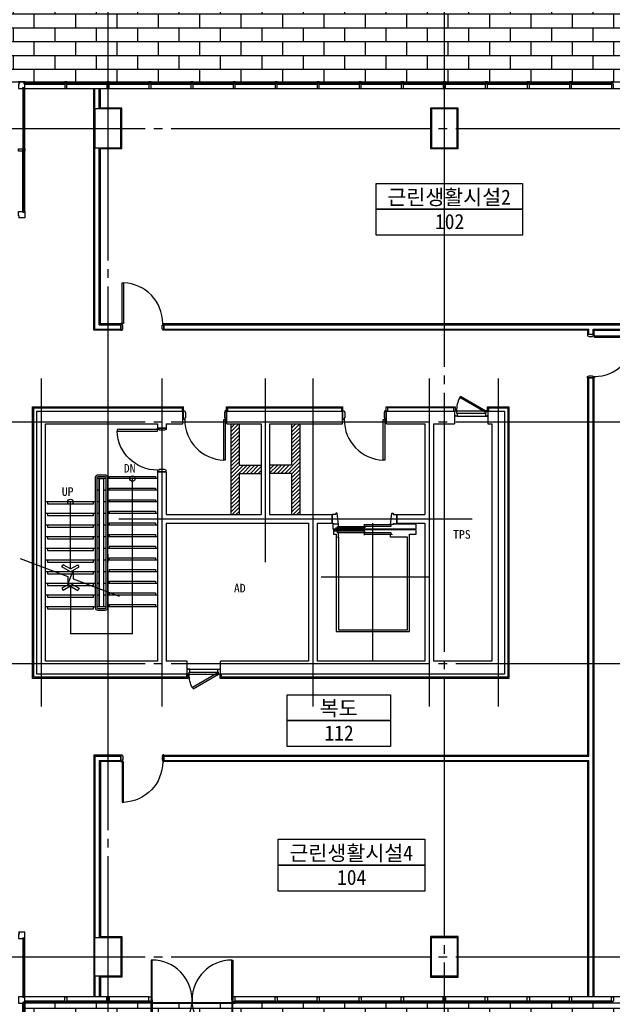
# Model space of a CAD drawing. Header units: millimetres. Extents: x 3753571 to 3837671, y -5256172 to -5196772.
# Tile 7 of 10: x 3792088 to 3805831, y -5242413 to -5219594. Entities that reach past the tile are written whole.
import ezdxf
from ezdxf.enums import TextEntityAlignment as Align

# ---------------------------------------------------------------- set-up
doc = ezdxf.new("R2010")
doc.units = ezdxf.units.MM
doc.header["$MEASUREMENT"] = 0
doc.linetypes.add('CEN', pattern=[66, 60, -2, 2, -2])
doc.layers.get('0').update_dxf_attribs({"linetype": 'CONTINUOUS'})
for name, color, linetype in [('CEN', 13, 'CEN'), ('CEN-1', 13, 'CEN'), ('DO', 7, 'CONTINUOUS'), ('door', 4, 'CONTINUOUS'), ('EL3', 7, 'CONTINUOUS'), ('ELEV CAR', 8, 'CONTINUOUS'), ('FIN', 6, 'CONTINUOUS'), ('HA1', 8, 'CONTINUOUS'), ('RBO', 1, 'CONTINUOUS'), ('ST', 7, 'CONTINUOUS'), ('ST2', 6, 'CONTINUOUS'), ('SY', 1, 'CONTINUOUS'), ('TE1', 3, 'CONTINUOUS'), ('TE2', 2, 'CONTINUOUS'), ('WA1', 2, 'CONTINUOUS'), ('WA2', 3, 'CONTINUOUS'), ('WA3', 7, 'CONTINUOUS'), ('WIN1', 4, 'CONTINUOUS'), ('WIN2', 9, 'CONTINUOUS')]:
    doc.layers.add(name, color=color, linetype=linetype)
doc.styles.add('SDP-S', font='txt')
doc.styles.add('돋움체', font='txt')

# ---------------------------------------------------------------- blocks, each defined once
blk = doc.blocks.new('A$C42BD091C')
at = {"layer": 'ELEV CAR', "linetype": 'CEN'}
for p, q in [((1300, 0), (1300, -3200)), ((2500, -1955), (0, -1955))]:
    blk.add_line(p, q, dxfattribs=at)
at = {"layer": 'ELEV CAR'}
for p, q in [((2150, -688), (450, -688)), ((450, -688), (450, -2943)), ((2100, -728), (500, -728)), ((500, -728), (500, -2878)), ((2100, -2873), (2100, -728)), ((2150, -2943), (2150, -688)), ((450, -2943), (295, -2943)), ((295, -2943), (295, -3045)), ((500, -2878), (895, -2878)), ((865, -2943), (865, -2933)), ((895, -2943), (865, -2943)), ((895, -2878), (895, -2943)), ((2215, -2943), (2150, -2943)), ((2215, -3045), (2215, -2943)), ((295, -3045), (2215, -3045)), ((825, -3177), (745, -3200)), ((2245, -3200), (2097, -3177)), ((745, -3200), (745, -3400)), ((2245, -3200), (2245, -3400))]:
    blk.add_line(p, q, dxfattribs=at)
for points in [[(1503, -2948), (879, -2948), (879, -2980), (1503, -2980)], [(879, -3162), (1503, -3162), (1503, -3132), (879, -3132)], [(2111, -2985), (1487, -2985), (1487, -3017), (2111, -3017)], [(2111, -3092), (2111, -3122), (1487, -3122), (1487, -3092)]]:
    blk.add_lwpolyline(points, close=True, dxfattribs=at)
for points in [[(1495, -2923), (1495, -3092), (1495, -3177)], [(2125, -2873), (2095, -2873), (2095, -2980), (2121, -2980), (2121, -3017), (2196, -3017), (2196, -3045), (2215, -3045)], [(2097, -3177), (2232, -3177), (2232, -3070), (295, -3070), (295, -3177), (825, -3177)], [(825, -3197), (825, -3167), (895, -3167), (858, -3429), (828, -3429), (828, -3400), (745, -3400)], [(2164, -3100), (2164, -3070), (2120, -3070), (2120, -3127), (2095, -3127), (2095, -3167), (2132, -3430), (2162, -3430), (2162, -3400), (2245, -3400)]]:
    blk.add_lwpolyline(points, dxfattribs=at)
blk = doc.blocks.new('D_1000')
at = {"layer": 'DO'}
blk.add_lwpolyline([(570687, -959494), (570687, -958554), (570722, -958554), (570722, -959494)], close=True, dxfattribs=at)
for points in [[(570702, -959654), (570702, -959534), (570687, -959534), (570687, -959494), (570657, -959494), (570657, -959694), (570687, -959694), (570702, -959654)], [(571612, -959654), (571612, -959534), (571627, -959534), (571627, -959494), (571657, -959494), (571657, -959694), (571627, -959694), (571612, -959654)]]:
    blk.add_lwpolyline(points, dxfattribs=at)
blk.add_arc((570687, -959494), 940, 0, 87.8662, dxfattribs=at)
blk = doc.blocks.new('D_750')
at = {"layer": 'DO', "color": 8}
for p, q in [((572803, -959540), (573487, -959540)), ((572818, -959588), (573472, -959588)), ((572818, -959660), (573472, -959660))]:
    blk.add_line(p, q, dxfattribs=at)
at = {"layer": 'DO'}
for points in [[(573487, -959540), (573469, -959571), (572878, -959229), (572895, -959199), (573487, -959540)], [(572770, -959560), (572770, -959540), (572803, -959540), (572803, -959588), (572818, -959588), (572818, -959660), (572770, -959660), (572770, -959640)], [(573520, -959560), (573520, -959540), (573487, -959540), (573487, -959588), (573472, -959588), (573472, -959660), (573520, -959660), (573520, -959640)]]:
    blk.add_lwpolyline(points, dxfattribs=at)
at = {"layer": 'DO', "color": 8}
blk.add_arc((573487, -959540), 684, 152.9331, 180, dxfattribs=at)
blk = doc.blocks.new('CW-1')
at = {"layer": 'door'}
for points in [[(704860, -1026992), (704879, -1026992), (704879, -1026980), (704829, -1026980), (704829, -1026992), (704848, -1026992)], [(704848, -1027028), (704829, -1027028), (704829, -1027130), (704879, -1027130), (704879, -1027028), (704860, -1027028)], [(704848, -1026992), (704848, -1027028)], [(704860, -1026992), (704860, -1027028)]]:
    blk.add_lwpolyline(points, dxfattribs=at)
blk = doc.blocks.new('CW-3')
at = {"layer": 'door'}
for points in [[(723064, -1003919), (723045, -1003919), (723045, -1003817), (723095, -1003817), (723095, -1003919), (723095, -1003919)], [(723095, -1003955), (723095, -1003955), (723095, -1003967), (723045, -1003967), (723045, -1003955), (723064, -1003955)], [(723064, -1003955), (723064, -1003919)], [(723095, -1003955), (723095, -1003919)]]:
    blk.add_lwpolyline(points, dxfattribs=at)
blk = doc.blocks.new('D_1000 (160)')
at = {"layer": 'DO'}
for points in [[(734025, -989767), (734025, -989847), (734010, -989847), (734010, -989887), (733980, -989887), (733980, -989727), (734010, -989727), (734025, -989767)], [(734935, -989767), (734935, -989847), (734950, -989847), (734950, -989887), (734980, -989887), (734980, -989727), (734950, -989727), (734935, -989767)]]:
    blk.add_lwpolyline(points, dxfattribs=at)
blk.add_lwpolyline([(734950, -989887), (734950, -990826), (734915, -990826), (734915, -989887)], close=True, dxfattribs=at)
blk.add_arc((734950, -989887), 940, 180, 267.8662, dxfattribs=at)
blk = doc.blocks.new('ARROW1')
for p, q in [((0, 0), (0.286, 0.501)), ((0, 0), (0.286, -0.501)), ((0.165, 0), (0.41, 0.429)), ((0.165, 0), (0.41, -0.429)), ((0.286, 0.501), (0.41, 0.43)), ((0.286, -0.501), (0.41, -0.43))]:
    blk.add_line(p, q)

msp = doc.modelspace()

# ---------------------------------------------------------------- hatches: boundary and pattern name
at = {"layer": 'HA1', "ltscale": 1000}
h = msp.add_hatch(dxfattribs=at)
h.set_pattern_fill('AR-BRSTD', color=256, scale=120)
h.set_pattern_definition([(0, (2862666.85, -4093561.58), (0, 320.04), []), (90, (2862666.85, -4093561.6), (-480, 320.04), [320.04, -320.04])])
h.paths.add_polyline_path([(3778334.29, -5217262.953), (3772534.29, -5217262.953), (3772534.29, -5221037.953), (3776259.29, -5221037.953), (3776259.29, -5242387.953), (3772534.29, -5242387.953), (3772534.29, -5247162.953), (3815734.29, -5247162.953), (3815734.29, -5217262.953), (3802234.29, -5217262.953)])
h.paths.add_polyline_path([(3810809.29, -5221037.953), (3810809.29, -5242387.953), (3792209.289, -5242387.953), (3792209.289, -5243887.952), (3789234.29, -5243887.953), (3789234.29, -5242387.953), (3777459.29, -5242387.953), (3777459.29, -5221037.953)], flags=16)
h.paths.add_polyline_path([(3786634.29, -5221662.953), (3786634.29, -5222562.953), (3786034.29, -5222562.953), (3786034.29, -5221662.953)], flags=0)
h.paths.add_polyline_path([(3793834.29, -5221662.953), (3794434.29, -5221662.953), (3794434.29, -5222562.953), (3793934.29, -5222562.953), (3793934.29, -5226662.953), (3794434.29, -5226662.953), (3794434.29, -5226762.953), (3793834.29, -5226762.953), (3793834.29, -5222562.953)], flags=0)
h.paths.add_polyline_path([(3778834.29, -5221662.953), (3778834.29, -5222562.953), (3778234.29, -5222562.953), (3778234.29, -5221662.953)], flags=0)
h.paths.add_polyline_path([(3785084.29, -5228562.953), (3789334.29, -5228562.953), (3789334.29, -5229562.953), (3789234.29, -5229562.953), (3789134.29, -5229562.953), (3789134.29, -5230862.953), (3789234.29, -5230862.953), (3789334.29, -5230862.953), (3789334.29, -5232562.953), (3789234.29, -5232562.953), (3789134.29, -5232562.953), (3789134.29, -5233862.953), (3789234.29, -5233862.953), (3789334.29, -5233862.953), (3789334.29, -5234862.953), (3785084.29, -5234862.953)], flags=0)
h.paths.add_polyline_path([(3789304.29, -5228592.953), (3789304.29, -5229532.953), (3789234.29, -5229532.953), (3789234.29, -5228662.953), (3786534.29, -5228662.953), (3786534.29, -5234762.953), (3789234.29, -5234762.953), (3789234.29, -5233892.953), (3789304.29, -5233892.953), (3789304.29, -5234832.953), (3784864.29, -5234832.953), (3784864.29, -5231942.953), (3784934.29, -5231942.953), (3784934.29, -5234762.953), (3786534.29, -5234762.953), (3786534.29, -5228662.953), (3784934.29, -5228662.953), (3784934.29, -5231132.953), (3784864.29, -5231132.953), (3784864.29, -5228592.953)], flags=0)
h.paths.add_polyline_path([(3782889.29, -5228562.953), (3782934.29, -5228562.953), (3783084.29, -5228562.953), (3783084.29, -5229982.953), (3782984.29, -5229982.953), (3782889.29, -5229982.953), (3782889.29, -5231082.953), (3782984.29, -5231082.953), (3783084.29, -5231082.953), (3783084.29, -5232342.953), (3782984.29, -5232342.953), (3782889.29, -5232342.953), (3782889.29, -5233442.953), (3782993.332, -5233442.953), (3783093.332, -5233442.953), (3783084.29, -5234862.953), (3782889.29, -5234862.953), (3782889.29, -5234762.953), (3778834.29, -5234762.953), (3778134.29, -5234762.953), (3778134.29, -5234262.953), (3778834.29, -5234262.953), (3778834.29, -5234572.953), (3782794.29, -5234572.953), (3782803.332, -5233472.953), (3782889.29, -5233472.953), (3782889.29, -5232342.953), (3782764.29, -5232342.953), (3782764.29, -5231837.953), (3781624.29, -5231837.953), (3781624.29, -5233442.953), (3781474.29, -5233442.953), (3780874.29, -5233442.953), (3780874.29, -5231837.953), (3779409.29, -5231837.953), (3779409.29, -5233037.953), (3779379.29, -5233037.953), (3779259.29, -5233037.953), (3779259.29, -5233007.953, 0.052994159), (3779245.885, -5232881.833), (3778667.054, -5233036.931), (3778659.29, -5233007.953), (3778659.29, -5233037.953), (3778509.29, -5233037.953), (3778359.29, -5233037.953), (3778359.29, -5233007.953, 0.052994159), (3778345.885, -5232881.833), (3777767.054, -5233036.931), (3777759.29, -5233007.953), (3778338.845, -5232852.661), (3778346.61, -5232881.639), (3778345.885, -5232881.833, -0.052994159), (3778359.29, -5233007.953), (3778479.29, -5233007.953), (3778479.29, -5231837.953), (3781474.29, -5231837.953), (3781474.29, -5233442.953), (3781624.29, -5233442.953), (3781624.29, -5231837.953), (3782764.29, -5231837.953), (3782764.29, -5232342.953), (3782889.29, -5232342.953), (3782889.29, -5231082.953), (3782764.29, -5231082.953), (3782764.29, -5231587.953), (3781624.29, -5231587.953), (3781624.29, -5229982.953), (3781474.29, -5229982.953), (3781474.29, -5231587.953), (3778479.29, -5231587.953), (3778479.29, -5231467.953), (3778479.29, -5230417.953), (3778359.29, -5230417.953, -0.052994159), (3778345.885, -5230544.072), (3778346.61, -5230544.266), (3778338.845, -5230573.244), (3777759.29, -5230417.953), (3777609.29, -5230417.953), (3777609.29, -5230387.953), (3777759.29, -5230387.953), (3777759.29, -5230417.953), (3777767.054, -5230388.975), (3778345.885, -5230544.072, 0.052994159), (3778359.29, -5230417.953), (3778359.29, -5230387.953), (3778509.29, -5230387.953), (3778659.29, -5230387.953), (3778659.29, -5230417.953), (3778667.054, -5230388.975), (3779245.885, -5230544.072, 0.052994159), (3779259.29, -5230417.953), (3779259.29, -5230387.953), (3779409.29, -5230387.953), (3779409.29, -5230417.953), (3779409.29, -5231587.953), (3780874.29, -5231587.953), (3780874.29, -5229982.953), (3781474.29, -5229982.953), (3781624.29, -5229982.953), (3781624.29, -5231587.953), (3782764.29, -5231587.953), (3782764.29, -5231082.953), (3782889.29, -5231082.953), (3782889.29, -5229952.953), (3782794.29, -5229952.953), (3782794.29, -5228852.953), (3778834.29, -5228852.953), (3778834.29, -5229162.953), (3778134.29, -5229162.953), (3778134.29, -5228662.953), (3778834.29, -5228662.953), (3782889.29, -5228662.953)], flags=0)
h.paths.add_polyline_path([(3792384.29, -5228562.953), (3795384.29, -5228562.953), (3795384.29, -5231162.953), (3798884.29, -5231162.953), (3798884.29, -5231062.953), (3799334.542, -5231062.953), (3799334.542, -5231162.953), (3795384.29, -5231162.953), (3795384.29, -5234862.953), (3792384.29, -5234862.953)], flags=0)
h.paths.add_polyline_path([(3795854.29, -5228592.953), (3795854.29, -5228662.953), (3792584.29, -5228662.953), (3792584.29, -5234762.953), (3795954.29, -5234762.953), (3795954.29, -5234832.953), (3792414.29, -5234832.953), (3792414.29, -5228592.953)], flags=0)
h.paths.add_polyline_path([(3782984.29, -5231112.953), (3783054.29, -5231112.953), (3783054.29, -5232312.953), (3782984.29, -5232312.953)], flags=0)
h.paths.add_polyline_path([(3789234.29, -5230892.953), (3789304.29, -5230892.953), (3789304.29, -5232532.953), (3789234.29, -5232532.953)], flags=0)
h.paths.add_polyline_path([(3779379.29, -5231467.953), (3779379.29, -5231587.953), (3778509.29, -5231587.953), (3778509.29, -5231467.953)], flags=0)
h.paths.add_polyline_path([(3796914.29, -5228592.953), (3799554.29, -5228592.953), (3799554.29, -5228662.953), (3796914.29, -5228662.953)], flags=0)
h.paths.add_polyline_path([(3801634.29, -5221662.953), (3802234.29, -5221662.953), (3802234.29, -5222562.953), (3801634.29, -5222562.953)], flags=0)
h.paths.add_polyline_path([(3800614.29, -5228592.953), (3802154.29, -5228592.953), (3802154.29, -5228662.953), (3801584.29, -5228662.953), (3801584.29, -5234762.953), (3803184.29, -5234762.953), (3803184.29, -5228662.953), (3802964.29, -5228662.953), (3802964.29, -5228592.953), (3803404.29, -5228592.953), (3803404.29, -5234832.953), (3796764.29, -5234832.953), (3796764.29, -5234762.953), (3801584.29, -5234762.953), (3801584.29, -5228662.953), (3800614.29, -5228662.953)], flags=0)
h.paths.add_polyline_path([(3793834.29, -5236662.953), (3794434.29, -5236662.953), (3794434.29, -5236762.953), (3793934.29, -5236762.953), (3793934.29, -5240862.953), (3794434.29, -5240862.953), (3794434.29, -5241762.953), (3793834.29, -5241762.953), (3793834.29, -5240862.953)], flags=0)
h.paths.add_polyline_path([(3786634.29, -5240862.953), (3786634.29, -5241762.953), (3786034.29, -5241762.953), (3786034.29, -5240862.953)], flags=0)
h.paths.add_polyline_path([(3778834.29, -5240862.953), (3778834.29, -5241762.953), (3778234.29, -5241762.953), (3778234.29, -5240862.953)], flags=0)
h.paths.add_polyline_path([(3809434.29, -5221662.953), (3810034.29, -5221662.953), (3810034.29, -5222562.953), (3809434.29, -5222562.953)], flags=0)
h.paths.add_polyline_path([(3809434.29, -5228662.953), (3810134.29, -5228662.953), (3810134.29, -5229162.953), (3809434.29, -5229162.953)], flags=0)
h.paths.add_polyline_path([(3801634.29, -5240862.953), (3802234.29, -5240862.953), (3802234.29, -5241762.953), (3801634.29, -5241762.953)], flags=0)
h.paths.add_polyline_path([(3809434.29, -5234262.953), (3810134.29, -5234262.953), (3810134.29, -5234762.953), (3809434.29, -5234762.953)], flags=0)
h.paths.add_polyline_path([(3809434.29, -5240862.953), (3810034.29, -5240862.953), (3810034.29, -5241762.953), (3809434.29, -5241762.953)], flags=0)
at = {"layer": 'HA1', "ltscale": 200}
h = msp.add_hatch(dxfattribs=at)
h.set_pattern_fill('ANSI31', color=256, scale=500)
h.set_pattern_definition([(45, (405351.61, -2e-09), (-44.1941738, 44.1941738), [])])
h.paths.add_polyline_path([(3797684.29, -5229917.953), (3797174.29, -5229917.953), (3797174.29, -5228962.953), (3796984.29, -5228962.953), (3796984.29, -5231062.953), (3797174.29, -5231062.953), (3797174.29, -5230107.953), (3797684.29, -5230107.953)])
h.paths.add_polyline_path([(3798584.29, -5228962.953), (3798394.29, -5228962.953), (3798394.29, -5229917.953), (3797884.29, -5229917.953), (3797884.29, -5230107.953), (3798394.29, -5230107.953), (3798394.29, -5231062.953), (3798584.29, -5231062.953)])

# ---------------------------------------------------------------- linework, layer by layer
at = {"layer": 'CEN', "ltscale": 100}
for p, q in [((3794134.29, -5205977.477), (3794134.29, -5250325.917)), ((3801934.29, -5205977.477), (3801934.29, -5221662.953)), ((3801934.28, -5221642.94), (3801934.29, -5250325.917)), ((3769198.874, -5222112.953), (3820057.54, -5222112.953)), ((3769198.874, -5228912.953), (3820057.54, -5228912.953)), ((3769198.874, -5234512.953), (3820057.54, -5234512.953)), ((3769198.874, -5241312.953), (3820057.54, -5241312.953))]:
    msp.add_line(p, q, dxfattribs=at)
at = {"layer": 'CEN-1'}
for p, q in [((3792584.29, -5227912.953), (3792584.29, -5235512.953)), ((3795384.29, -5227912.953), (3795384.29, -5235512.953)), ((3797784.29, -5227912.953), (3797784.29, -5232162.953)), ((3798884.29, -5227912.953), (3798884.29, -5235512.953)), ((3801584.29, -5227912.953), (3801584.29, -5235512.953)), ((3803184.29, -5227912.953), (3803184.29, -5235512.953)), ((3794384.29, -5231162.953), (3802584.29, -5231162.953))]:
    msp.add_line(p, q, dxfattribs=at)
at = {"layer": 'EL3', "ltscale": 1000}
for points in [[(3793846.29, -5233227.953), (3793846.29, -5230197.953, -0.414213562), (3793904.29, -5230139.953), (3794064.29, -5230139.953, -0.414213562), (3794122.29, -5230197.953), (3794122.29, -5233227.953, -0.414213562), (3794064.29, -5233285.953), (3793904.29, -5233285.953, -0.414213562)], [(3793884.29, -5233227.953), (3793884.29, -5230197.953, -0.414213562), (3793904.29, -5230177.953), (3794064.29, -5230177.953, -0.414213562), (3794084.29, -5230197.953), (3794084.29, -5233227.953, -0.414213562), (3794064.29, -5233247.953), (3793904.29, -5233247.953, -0.414213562)]]:
    msp.add_lwpolyline(points, format="xyb", close=True, dxfattribs=at)
msp.add_lwpolyline([(3793934.29, -5233197.953), (3793934.29, -5230227.953), (3794034.29, -5230227.953), (3794034.29, -5233197.953)], close=True, dxfattribs=at)
at = {"layer": 'FIN'}
for points in [[(3794434.29, -5226786.953), (3793810.29, -5226786.953), (3793810.29, -5221187.953), (3793810.29, -5221187.953), (3793810.29, -5221187.953)], [(3794434.29, -5226774.953), (3793822.29, -5226774.953), (3793822.29, -5221187.953)], [(3793946.29, -5221662.953), (3793946.29, -5221187.953)], [(3793958.29, -5221662.953), (3793958.29, -5221187.953)], [(3793964.29, -5222582.953), (3794454.29, -5222582.953), (3794454.29, -5221642.953), (3793958.29, -5221642.953)], [(3794434.29, -5226650.953), (3793946.29, -5226650.953), (3793946.29, -5222562.953)], [(3794434.29, -5226638.953), (3793958.29, -5226638.953), (3793958.29, -5222562.953)], [(3794434.29, -5226638.953), (3794434.29, -5226662.953)], [(3810659.29, -5226638.953), (3795434.29, -5226638.953)], [(3795434.29, -5226638.953), (3795434.29, -5226662.953)], [(3810659.29, -5226650.953), (3795434.29, -5226650.953)], [(3794434.29, -5226786.953), (3794434.29, -5226762.953)], [(3795434.29, -5226786.953), (3795434.29, -5226762.953)], [(3805272.29, -5226892.953), (3805272.29, -5226774.953), (3795434.29, -5226774.953)], [(3805284.29, -5226892.953), (3805260.29, -5226892.953), (3805260.29, -5226786.953), (3795434.29, -5226786.953)], [(3805384.29, -5226892.953), (3805408.29, -5226892.953), (3805408.29, -5226786.953), (3810659.29, -5226786.953)], [(3805396.29, -5226892.953), (3805396.29, -5226774.953), (3810659.29, -5226774.953)], [(3795434.29, -5236638.953), (3805260.29, -5236638.953), (3805260.29, -5227892.953), (3805284.29, -5227892.953)], [(3795434.29, -5236650.953), (3805272.29, -5236650.953), (3805272.29, -5227892.953)], [(3805408.29, -5242237.953), (3805408.29, -5227892.953), (3805384.29, -5227892.953)], [(3805396.29, -5242237.953), (3805396.29, -5227892.953)], [(3795984.29, -5234762.953), (3795984.29, -5234862.953), (3792384.29, -5234862.953), (3792384.29, -5228562.953), (3795884.29, -5228562.953)], [(3795954.29, -5234762.953), (3795954.29, -5234832.953), (3792414.29, -5234832.953), (3792414.29, -5228592.953), (3795854.29, -5228592.953), (3795854.29, -5228662.953)], [(3795884.29, -5228662.953), (3795884.29, -5228562.953)], [(3802934.29, -5228662.953), (3802934.29, -5228562.953), (3803434.29, -5228562.953), (3803434.29, -5234862.953), (3796734.29, -5234862.953), (3796734.29, -5234762.953)], [(3802964.29, -5228662.953), (3802964.29, -5228592.953), (3803404.29, -5228592.953), (3803404.29, -5234832.953), (3796764.29, -5234832.953), (3796764.29, -5234762.953)], [(3796884.29, -5228562.953), (3799584.29, -5228562.953)], [(3796884.29, -5228662.953), (3796884.29, -5228562.953)], [(3796914.29, -5228662.953), (3796914.29, -5228592.953), (3799554.29, -5228592.953), (3799554.29, -5228662.953)], [(3799584.29, -5228662.953), (3799584.29, -5228562.953)], [(3800584.29, -5228562.953), (3802184.29, -5228562.953), (3802184.29, -5228662.953)], [(3800584.29, -5228662.953), (3800584.29, -5228562.953)], [(3802154.29, -5228662.953), (3802154.29, -5228592.953), (3800614.29, -5228592.953), (3800614.29, -5228662.953)], [(3794434.29, -5236638.953), (3793810.29, -5236638.953), (3793810.29, -5240832.953), (3793810.29, -5241792.953), (3793810.29, -5242237.953)], [(3794434.29, -5236650.953), (3793822.29, -5236650.953), (3793822.29, -5240832.953), (3793822.29, -5241792.953), (3793822.29, -5242237.953)], [(3794434.29, -5236638.953), (3794434.29, -5236662.953)], [(3795434.29, -5236638.953), (3795434.29, -5236662.953)], [(3794434.29, -5236774.953), (3793946.29, -5236774.953), (3793946.29, -5240862.953)], [(3794434.29, -5236786.953), (3793958.29, -5236786.953), (3793958.29, -5240862.953)], [(3794434.29, -5236786.953), (3794434.29, -5236762.953)], [(3795434.29, -5236786.953), (3795434.29, -5236762.953)], [(3805272.29, -5242237.953), (3805272.29, -5236774.953), (3795434.29, -5236774.953)], [(3805260.29, -5242237.953), (3805260.29, -5236786.953), (3795434.29, -5236786.953)], [(3793958.29, -5240842.953), (3794454.29, -5240842.953), (3794454.29, -5241782.953), (3793958.29, -5241782.953)], [(3793946.29, -5241762.953), (3793946.29, -5242237.953)], [(3793958.29, -5241762.953), (3793958.29, -5242237.953)]]:
    msp.add_lwpolyline(points, dxfattribs=at)
for points in [[(3801614.28, -5222582.94), (3802254.28, -5222582.94), (3802254.28, -5221642.94), (3801614.28, -5221642.94)], [(3801614.289, -5241782.94), (3802254.289, -5241782.94), (3802254.289, -5240842.94), (3801614.289, -5240842.94)]]:
    msp.add_lwpolyline(points, close=True, dxfattribs=at)
at = {"layer": 'HA1'}
for p, q in [((3795134.289, -5242237.953), (3795134.29, -5242387.953)), ((3795159.289, -5242367.953), (3797009.289, -5242367.953)), ((3795159.289, -5242387.953), (3797009.289, -5242387.953))]:
    msp.add_line(p, q, dxfattribs=at)
at = {"layer": 'HA1', "ltscale": 1000}
msp.add_lwpolyline([(3789234.29, -5243887.953), (3789234.29, -5242387.953), (3777459.29, -5242387.953), (3777459.29, -5221037.953), (3810809.29, -5221037.953), (3810809.29, -5221037.953), (3810809.29, -5242387.953), (3792209.289, -5242387.953), (3792209.289, -5243887.952), (3789234.29, -5243887.953)], dxfattribs=at)
at = {"layer": 'RBO'}
for points in [[(3800351.465, -5223987.844), (3800351.465, -5223387.844), (3803751.465, -5223387.844), (3803751.465, -5223987.844)], [(3800351.465, -5224587.844), (3800351.465, -5223987.844), (3803751.465, -5223987.844), (3803751.465, -5224587.844)], [(3798288.266, -5235837.827), (3798288.266, -5235237.827), (3800688.266, -5235237.827), (3800688.266, -5235837.827)], [(3798288.266, -5236437.827), (3798288.266, -5235837.827), (3800688.266, -5235837.827), (3800688.266, -5236437.827)], [(3798080.259, -5239187.227), (3798080.259, -5238587.227), (3801480.259, -5238587.227), (3801480.259, -5239187.227)], [(3798080.259, -5239787.227), (3798080.259, -5239187.227), (3801480.259, -5239187.227), (3801480.259, -5239787.227)]]:
    msp.add_lwpolyline(points, close=True, dxfattribs=at)
at = {"layer": 'ST', "ltscale": 1000}
for p, q in [((3794084.29, -5230227.953), (3793884.29, -5230227.953)), ((3793934.29, -5230227.953), (3793934.29, -5233197.953)), ((3794034.29, -5230227.953), (3794034.29, -5233197.953)), ((3795284.29, -5230227.953), (3794122.29, -5230227.953)), ((3793934.29, -5230497.953), (3793884.29, -5230497.953)), ((3794084.29, -5230497.953), (3794034.29, -5230497.953)), ((3795284.29, -5230497.953), (3794122.29, -5230497.953)), ((3793846.29, -5230767.953), (3792684.29, -5230767.953)), ((3793934.29, -5230767.953), (3793884.29, -5230767.953)), ((3794084.29, -5230767.953), (3794034.29, -5230767.953)), ((3795284.29, -5230767.953), (3794122.29, -5230767.953)), ((3793846.29, -5231037.953), (3792684.29, -5231037.953)), ((3793934.29, -5231037.953), (3793884.29, -5231037.953)), ((3794084.29, -5231037.953), (3794034.29, -5231037.953)), ((3795284.29, -5231037.953), (3794122.29, -5231037.953)), ((3793846.29, -5231307.953), (3792684.29, -5231307.953)), ((3793934.29, -5231307.953), (3793884.29, -5231307.953)), ((3794084.29, -5231307.953), (3794034.29, -5231307.953)), ((3795284.29, -5231307.953), (3794122.29, -5231307.953)), ((3793846.29, -5231577.953), (3792684.29, -5231577.953)), ((3793934.29, -5231577.953), (3793884.29, -5231577.953)), ((3794084.29, -5231577.953), (3794034.29, -5231577.953)), ((3795284.29, -5231577.953), (3794122.29, -5231577.953)), ((3793846.29, -5231847.953), (3792684.29, -5231847.953)), ((3793934.29, -5231847.953), (3793884.29, -5231847.953)), ((3794084.29, -5231847.953), (3794034.29, -5231847.953)), ((3795284.29, -5231847.953), (3794122.29, -5231847.953)), ((3793846.29, -5232117.953), (3792684.29, -5232117.953)), ((3793934.29, -5232117.953), (3793884.29, -5232117.953)), ((3794084.29, -5232117.953), (3794034.29, -5232117.953)), ((3795284.29, -5232117.953), (3794122.29, -5232117.953)), ((3793846.29, -5232387.953), (3792684.29, -5232387.953)), ((3793934.29, -5232387.953), (3793884.29, -5232387.953)), ((3794084.29, -5232387.953), (3794034.29, -5232387.953)), ((3795284.29, -5232387.953), (3794122.29, -5232387.953)), ((3793846.29, -5232657.953), (3792684.29, -5232657.953)), ((3793934.29, -5232657.953), (3793884.29, -5232657.953)), ((3794084.29, -5232657.953), (3794034.29, -5232657.953)), ((3795284.29, -5232657.953), (3794122.29, -5232657.953)), ((3793846.29, -5232927.953), (3792684.29, -5232927.953)), ((3793934.29, -5232927.953), (3793884.29, -5232927.953)), ((3794084.29, -5232927.953), (3794034.29, -5232927.953)), ((3795284.29, -5232927.953), (3794122.29, -5232927.953)), ((3793846.29, -5233197.953), (3792684.29, -5233197.953)), ((3794084.29, -5233197.953), (3793884.29, -5233197.953)), ((3795284.29, -5233197.953), (3794122.29, -5233197.953))]:
    msp.add_line(p, q, dxfattribs=at)
at = {"layer": 'ST2', "ltscale": 1000}
for points in [[(3794172.786, -5230227.953), (3794172.786, -5230177.953), (3795234.29, -5230177.953), (3795234.29, -5230227.953)], [(3794172.786, -5230497.953), (3794172.786, -5230447.953), (3795234.29, -5230447.953), (3795234.29, -5230497.953)], [(3792734.786, -5230767.953), (3792734.786, -5230817.953), (3793796.29, -5230817.953), (3793796.29, -5230767.953)], [(3794172.786, -5230767.953), (3794172.786, -5230717.953), (3795234.29, -5230717.953), (3795234.29, -5230767.953)], [(3794172.786, -5231037.953), (3794172.786, -5230987.953), (3795234.29, -5230987.953), (3795234.29, -5231037.953)], [(3792734.786, -5231037.953), (3792734.786, -5231087.953), (3793796.29, -5231087.953), (3793796.29, -5231037.953)], [(3792734.786, -5231307.953), (3792734.786, -5231357.953), (3793796.29, -5231357.953), (3793796.29, -5231307.953)], [(3794172.786, -5231307.953), (3794172.786, -5231257.953), (3795234.29, -5231257.953), (3795234.29, -5231307.953)], [(3792734.786, -5231577.953), (3792734.786, -5231627.953), (3793796.29, -5231627.953), (3793796.29, -5231577.953)], [(3794172.786, -5231577.953), (3794172.786, -5231527.953), (3795234.29, -5231527.953), (3795234.29, -5231577.953)], [(3792734.786, -5231847.953), (3792734.786, -5231897.953), (3793796.29, -5231897.953), (3793796.29, -5231847.953)], [(3794172.786, -5231847.953), (3794172.786, -5231797.953), (3795234.29, -5231797.953), (3795234.29, -5231847.953)], [(3792734.786, -5232117.953), (3792734.786, -5232167.953), (3793796.29, -5232167.953), (3793796.29, -5232117.953)], [(3794172.786, -5232117.953), (3794172.786, -5232067.953), (3795234.29, -5232067.953), (3795234.29, -5232117.953)], [(3792734.786, -5232387.953), (3792734.786, -5232437.953), (3793796.29, -5232437.953), (3793796.29, -5232387.953)], [(3794172.786, -5232387.953), (3794172.786, -5232337.953), (3795234.29, -5232337.953), (3795234.29, -5232387.953)], [(3794172.786, -5232657.953), (3794172.786, -5232607.953), (3795234.29, -5232607.953), (3795234.29, -5232657.953)], [(3792734.786, -5232657.953), (3792734.786, -5232707.953), (3793796.29, -5232707.953), (3793796.29, -5232657.953)], [(3792734.786, -5232927.953), (3792734.786, -5232977.953), (3793796.29, -5232977.953), (3793796.29, -5232927.953)], [(3794172.786, -5232927.953), (3794172.786, -5232877.953), (3795234.29, -5232877.953), (3795234.29, -5232927.953)], [(3792734.786, -5233197.953), (3792734.786, -5233247.953), (3793796.29, -5233247.953), (3793796.29, -5233197.953)], [(3794172.786, -5233197.953), (3794172.786, -5233147.953), (3795234.29, -5233147.953), (3795234.29, -5233197.953)]]:
    msp.add_lwpolyline(points, dxfattribs=at)
at = {"layer": 'SY'}
for p, q in [((3794703.29, -5233830.453), (3794703.29, -5230227.953)), ((3793265.29, -5232322.32), (3793265.29, -5230767.953)), ((3793265.29, -5232723.585), (3793265.29, -5233830.453)), ((3794703.29, -5233830.453), (3793265.29, -5233830.453))]:
    msp.add_line(p, q, dxfattribs=at)
at = {"layer": 'SY', "linetype": 'Continuous'}
msp.add_lwpolyline([(3792097.371, -5232084.432), (3793202.342, -5232501.821), (3793200.882, -5232675.948), (3793329.697, -5232369.957), (3793326.488, -5232548.716), (3794396.091, -5232952.745)], dxfattribs=at)
at = {"layer": 'SY'}
for centre in [(3794703.29, -5230227.953), (3793265.29, -5230767.953)]:
    msp.add_circle(centre, 62.5, dxfattribs=at)
at = {"layer": 'WA1'}
for p, q in [((3795874.29, -5228962.953), (3795874.29, -5228662.953)), ((3796894.29, -5228962.953), (3796894.29, -5228662.953)), ((3799574.29, -5228962.953), (3799574.29, -5228662.953)), ((3800594.29, -5228962.953), (3800594.29, -5228662.953)), ((3802174.29, -5228662.953), (3802174.29, -5228962.953)), ((3802944.29, -5228662.953), (3802944.29, -5228962.953)), ((3795284.29, -5228962.953), (3795284.29, -5229052.953)), ((3795484.29, -5228962.953), (3795484.29, -5229052.953)), ((3797684.29, -5228962.953), (3797684.29, -5231062.953)), ((3797884.29, -5228962.953), (3797884.29, -5231062.953)), ((3801484.29, -5228962.953), (3801484.29, -5231062.953)), ((3801684.29, -5228962.953), (3801684.29, -5234462.953)), ((3795284.29, -5229052.953), (3795484.29, -5229052.953)), ((3795284.29, -5230072.953), (3795284.29, -5234462.953)), ((3795284.29, -5230072.953), (3795484.29, -5230072.953)), ((3795484.29, -5230072.953), (3795484.29, -5231062.953)), ((3795484.29, -5231062.953), (3797684.29, -5231062.953)), ((3797884.29, -5231062.953), (3799334.542, -5231062.953)), ((3799334.542, -5231062.953), (3799334.542, -5231262.954)), ((3800834.542, -5231062.953), (3801484.29, -5231062.953)), ((3800834.542, -5231062.953), (3800834.542, -5231262.953)), ((3795484.29, -5231262.953), (3795484.29, -5234462.953)), ((3795484.29, -5231262.953), (3798784.29, -5231262.953)), ((3798784.29, -5231262.953), (3798784.29, -5234462.953)), ((3798984.29, -5231262.953), (3798984.29, -5234462.953)), ((3798984.29, -5231262.953), (3799334.542, -5231262.953)), ((3800834.542, -5231262.953), (3801484.29, -5231262.953)), ((3801484.29, -5231262.953), (3801484.29, -5234462.953)), ((3795974.29, -5234762.953), (3795974.29, -5234462.953)), ((3796744.29, -5234762.953), (3796744.29, -5234462.953))]:
    msp.add_line(p, q, dxfattribs=at)
for points in [[(3793834.29, -5222562.953), (3794434.29, -5222562.953), (3794434.29, -5221662.953), (3793834.29, -5221662.953)], [(3801634.29, -5222562.953), (3802234.29, -5222562.953), (3802234.29, -5221662.953), (3801634.29, -5221662.953)], [(3793834.29, -5240862.953), (3794434.29, -5240862.953), (3794434.29, -5241762.953), (3793834.29, -5241762.953)], [(3801634.29, -5240862.953), (3802234.29, -5240862.953), (3802234.29, -5241762.953), (3801634.29, -5241762.953)]]:
    msp.add_lwpolyline(points, close=True, dxfattribs=at)
for points in [[(3795974.29, -5234762.953), (3792484.29, -5234762.953), (3792484.29, -5228662.953), (3795874.29, -5228662.953)], [(3802944.29, -5228662.953), (3803334.29, -5228662.953), (3803334.29, -5234762.953), (3796744.29, -5234762.953)], [(3796894.29, -5228662.953), (3799574.29, -5228662.953)], [(3800594.29, -5228662.953), (3802174.29, -5228662.953)], [(3795284.29, -5234462.953), (3792684.29, -5234462.953), (3792684.29, -5228962.953), (3795284.29, -5228962.953)], [(3795484.29, -5228962.953), (3795874.29, -5228962.953)], [(3796894.29, -5228962.953), (3797684.29, -5228962.953)], [(3797884.29, -5228962.953), (3799574.29, -5228962.953)], [(3800594.29, -5228962.953), (3801484.29, -5228962.953)], [(3801684.29, -5228962.953), (3802174.29, -5228962.953)], [(3802944.29, -5228962.953), (3803034.29, -5228962.953), (3803034.29, -5234462.953), (3801684.29, -5234462.953)], [(3795974.29, -5234462.953), (3795484.29, -5234462.953)], [(3798784.29, -5234462.953), (3796744.29, -5234462.953)], [(3801484.29, -5234462.953), (3798984.29, -5234462.953)]]:
    msp.add_lwpolyline(points, dxfattribs=at)
at = {"layer": 'WA2'}
for p, q in [((3796984.29, -5228962.953), (3796984.29, -5231062.953)), ((3797174.29, -5228962.953), (3797174.29, -5229917.953)), ((3798394.29, -5228962.953), (3798394.29, -5229917.953)), ((3798584.29, -5228962.953), (3798584.29, -5231062.953)), ((3797174.29, -5229917.953), (3797684.29, -5229917.953)), ((3797174.29, -5230107.953), (3797174.29, -5231062.953)), ((3797174.29, -5230107.953), (3797684.29, -5230107.953)), ((3798394.29, -5229917.953), (3797884.29, -5229917.953)), ((3798394.29, -5230107.953), (3797884.29, -5230107.953)), ((3798394.29, -5230107.953), (3798394.29, -5231062.953))]:
    msp.add_line(p, q, dxfattribs=at)
at = {"layer": 'WA3'}
for p, q in [((3793834.29, -5221662.953), (3793834.29, -5221187.953)), ((3793934.29, -5221662.953), (3793934.29, -5221187.953)), ((3793834.29, -5226762.953), (3793834.29, -5222562.953)), ((3793934.29, -5226662.953), (3793934.29, -5222562.953)), ((3793934.29, -5226662.953), (3794434.29, -5226662.953)), ((3794434.29, -5226762.953), (3794434.29, -5226662.953)), ((3795434.29, -5226662.953), (3810659.29, -5226662.953)), ((3795434.29, -5226762.953), (3795434.29, -5226662.953)), ((3793834.29, -5226762.953), (3794434.29, -5226762.953)), ((3795434.29, -5226762.953), (3805284.29, -5226762.953)), ((3805384.29, -5226892.953), (3805284.29, -5226892.953)), ((3805384.29, -5226762.953), (3810659.29, -5226762.953)), ((3805284.29, -5227892.953), (3805384.29, -5227892.953)), ((3793834.29, -5236662.953), (3794434.29, -5236662.953)), ((3793834.29, -5236662.953), (3793834.29, -5240862.953)), ((3794434.29, -5236662.953), (3794434.29, -5236762.953)), ((3795434.29, -5236662.953), (3805284.29, -5236662.953)), ((3795434.29, -5236662.953), (3795434.29, -5236762.953)), ((3793934.29, -5236762.953), (3794434.29, -5236762.953)), ((3793934.29, -5236762.953), (3793934.29, -5240862.953)), ((3795434.29, -5236762.953), (3805284.29, -5236762.953)), ((3793834.29, -5241762.953), (3793834.29, -5242237.953)), ((3793934.29, -5241762.953), (3793934.29, -5242237.953))]:
    msp.add_line(p, q, dxfattribs=at)
for points in [[(3805284.29, -5226892.953), (3805284.29, -5226762.953)], [(3805384.29, -5226892.953), (3805384.29, -5226762.953)], [(3805284.29, -5236662.953), (3805284.29, -5227892.953)], [(3805384.29, -5242237.953), (3805384.29, -5227892.953)], [(3805284.29, -5242237.953), (3805284.29, -5236762.953)]]:
    msp.add_lwpolyline(points, dxfattribs=at)
at = {"layer": 'WIN1'}
for p, q in [((3792161.289, -5221168.953), (3792161.289, -5222606.953)), ((3792179.289, -5221168.953), (3792179.289, -5222606.953)), ((3792190.289, -5221067.953), (3793152.643, -5221067.953)), ((3792197.289, -5221168.953), (3792197.289, -5222606.953)), ((3793133.643, -5221049.953), (3792209.289, -5221049.953)), ((3792209.29, -5221085.953), (3793133.643, -5221085.953)), ((3793165.29, -5221067.953), (3794127.643, -5221067.953)), ((3794108.643, -5221049.953), (3793184.29, -5221049.953)), ((3793184.29, -5221085.953), (3794108.643, -5221085.953)), ((3794140.29, -5221067.953), (3795102.643, -5221067.953)), ((3795083.643, -5221049.953), (3794159.29, -5221049.953)), ((3794159.29, -5221085.953), (3795083.643, -5221085.953)), ((3795115.29, -5221067.953), (3796077.643, -5221067.953)), ((3796058.643, -5221049.953), (3795134.29, -5221049.953)), ((3795134.29, -5221085.953), (3796058.643, -5221085.953)), ((3796090.29, -5221067.953), (3797052.643, -5221067.953)), ((3797033.643, -5221049.953), (3796109.29, -5221049.953)), ((3796109.29, -5221085.953), (3797033.643, -5221085.953)), ((3797065.29, -5221067.953), (3798027.643, -5221067.953)), ((3798008.643, -5221049.953), (3797084.29, -5221049.953)), ((3797084.29, -5221085.953), (3798008.643, -5221085.953)), ((3798040.29, -5221067.953), (3799002.643, -5221067.953)), ((3798983.643, -5221049.953), (3798059.29, -5221049.953)), ((3798059.29, -5221085.953), (3798983.643, -5221085.953)), ((3799015.29, -5221067.953), (3799977.643, -5221067.953)), ((3799958.643, -5221049.953), (3799034.29, -5221049.953)), ((3799034.29, -5221085.953), (3799958.643, -5221085.953)), ((3799990.29, -5221067.953), (3800952.643, -5221067.953)), ((3800933.643, -5221049.953), (3800009.29, -5221049.953)), ((3800009.29, -5221085.953), (3800933.643, -5221085.953)), ((3800965.289, -5221067.953), (3801927.642, -5221067.953)), ((3801908.642, -5221049.953), (3800984.289, -5221049.953)), ((3800984.289, -5221085.953), (3801908.643, -5221085.953)), ((3801940.29, -5221067.953), (3802902.643, -5221067.953)), ((3802883.643, -5221049.953), (3801959.29, -5221049.953)), ((3801959.29, -5221085.953), (3802883.643, -5221085.953)), ((3802915.29, -5221067.953), (3803877.643, -5221067.953)), ((3803858.643, -5221049.953), (3802934.29, -5221049.953)), ((3802934.29, -5221085.953), (3803858.643, -5221085.953)), ((3803890.29, -5221067.953), (3804852.643, -5221067.953)), ((3804833.643, -5221049.953), (3803909.29, -5221049.953)), ((3803909.29, -5221085.953), (3804833.643, -5221085.953)), ((3804865.29, -5221067.953), (3805827.643, -5221067.953)), ((3805808.643, -5221049.953), (3804884.29, -5221049.953)), ((3804884.29, -5221085.953), (3805808.643, -5221085.953)), ((3792161.289, -5224056.952), (3792161.289, -5222618.953)), ((3792179.289, -5224056.952), (3792179.289, -5222618.953)), ((3792197.289, -5224056.952), (3792197.289, -5222618.953)), ((3792197.289, -5222737.953), (3792197.289, -5223987.953)), ((3792161.289, -5240868.953), (3792161.289, -5242256.953)), ((3792179.289, -5240868.953), (3792179.289, -5242256.953)), ((3792197.289, -5240868.953), (3792197.289, -5242256.953)), ((3792197.289, -5242187.953), (3792197.289, -5240937.953)), ((3792161.289, -5243756.952), (3792161.289, -5242368.953)), ((3792179.289, -5243756.952), (3792179.289, -5242368.953)), ((3792190.289, -5242357.953), (3793152.642, -5242357.953)), ((3792197.289, -5243756.952), (3792197.289, -5242368.953)), ((3793133.642, -5242339.953), (3792209.289, -5242339.953)), ((3792209.289, -5242375.953), (3793133.643, -5242375.953)), ((3793165.289, -5242357.953), (3794127.643, -5242357.953)), ((3794108.643, -5242339.953), (3793184.289, -5242339.953)), ((3793184.289, -5242375.953), (3794108.643, -5242375.953)), ((3794140.289, -5242357.953), (3795102.643, -5242357.953)), ((3795083.643, -5242339.953), (3794159.289, -5242339.953)), ((3794159.29, -5242375.953), (3795083.643, -5242375.953)), ((3797065.289, -5242357.953), (3798027.643, -5242357.953)), ((3798008.643, -5242339.953), (3797084.289, -5242339.953)), ((3797084.29, -5242375.953), (3798008.643, -5242375.953)), ((3798040.289, -5242357.953), (3799002.643, -5242357.953)), ((3798983.643, -5242339.953), (3798059.289, -5242339.953)), ((3798059.29, -5242375.953), (3798983.643, -5242375.953)), ((3799015.289, -5242357.953), (3799977.643, -5242357.953)), ((3799958.643, -5242339.953), (3799034.289, -5242339.953)), ((3799034.29, -5242375.953), (3799958.643, -5242375.953)), ((3799990.289, -5242357.953), (3800952.643, -5242357.953)), ((3800933.643, -5242339.953), (3800009.289, -5242339.953)), ((3800009.29, -5242375.953), (3800933.643, -5242375.953)), ((3800965.289, -5242357.953), (3801927.643, -5242357.953)), ((3801908.643, -5242339.953), (3800984.289, -5242339.953)), ((3800984.29, -5242375.953), (3801908.643, -5242375.953)), ((3801940.289, -5242357.953), (3802902.643, -5242357.953)), ((3802883.643, -5242339.953), (3801959.289, -5242339.953)), ((3801959.29, -5242375.953), (3802883.643, -5242375.953)), ((3802915.289, -5242357.953), (3803877.643, -5242357.953)), ((3803858.643, -5242339.953), (3802934.289, -5242339.953)), ((3802934.29, -5242375.953), (3803858.643, -5242375.953)), ((3803890.289, -5242357.953), (3804852.643, -5242357.953)), ((3804833.643, -5242339.953), (3803909.289, -5242339.953)), ((3803909.29, -5242375.953), (3804833.643, -5242375.953)), ((3804865.289, -5242357.953), (3805827.643, -5242357.953)), ((3805808.643, -5242339.953), (3804884.289, -5242339.953)), ((3804884.29, -5242375.953), (3805808.643, -5242375.953))]:
    msp.add_line(p, q, dxfattribs=at)
for points in [[(3792209.289, -5221049.953), (3792209.289, -5221037.953), (3792059.289, -5221037.953)], [(3792059.289, -5221049.953), (3792078.289, -5221049.953), (3792078.289, -5221085.953), (3792059.289, -5221085.953), (3792059.289, -5221187.953), (3792161.289, -5221187.953), (3792161.289, -5221168.953), (3792197.289, -5221168.953), (3792197.289, -5221187.953), (3792209.289, -5221187.953), (3792209.289, -5221085.953), (3792190.29, -5221085.953), (3792190.29, -5221049.953), (3792209.29, -5221049.953)], [(3792059.489, -5224175.953), (3792078.489, -5224175.953), (3792078.489, -5224139.953), (3792059.289, -5224139.953), (3792059.289, -5224037.953), (3792161.289, -5224037.953), (3792161.289, -5224056.952), (3792197.289, -5224056.952), (3792197.289, -5224037.953), (3792209.289, -5224037.953), (3792209.289, -5224187.953), (3792059.289, -5224187.953)], [(3792059.489, -5240749.953), (3792078.489, -5240749.953), (3792078.489, -5240785.953), (3792059.289, -5240785.953), (3792059.289, -5240887.953), (3792161.289, -5240887.953), (3792161.289, -5240868.953), (3792197.289, -5240868.953), (3792197.289, -5240887.953), (3792209.289, -5240887.953), (3792209.289, -5240737.953), (3792059.289, -5240737.953)], [(3792209.289, -5242387.953), (3792209.289, -5242375.953), (3792190.289, -5242375.953), (3792190.289, -5242339.953), (3792209.289, -5242339.953), (3792209.289, -5242237.953), (3792197.289, -5242237.953), (3792197.289, -5242256.953), (3792161.289, -5242256.953), (3792161.289, -5242237.952), (3792059.289, -5242237.953), (3792059.289, -5242387.953), (3792161.289, -5242387.952), (3792161.289, -5242368.953), (3792197.289, -5242368.953), (3792197.289, -5242387.953), (3792209.289, -5242387.953)]]:
    msp.add_lwpolyline(points, dxfattribs=at)
for points in [[(3795159.289, -5241387.953), (3795134.289, -5241387.953), (3795134.289, -5242312.953), (3795159.289, -5242312.953)], [(3797009.289, -5241387.953), (3797034.289, -5241387.953), (3797034.289, -5242312.953), (3797009.289, -5242312.953)], [(3795159.289, -5243237.953), (3795134.289, -5243237.953), (3795134.289, -5242312.953), (3795159.289, -5242312.953)], [(3797009.289, -5243237.953), (3797034.289, -5243237.953), (3797034.289, -5242312.953), (3797009.289, -5242312.953)]]:
    msp.add_lwpolyline(points, close=True, dxfattribs=at)
for centre, start, end in [((3795159.289, -5242312.953), 270, 90), ((3797009.289, -5242312.953), 90, 270)]:
    msp.add_arc(centre, 925, start, end, dxfattribs=at)
at = {"layer": 'WIN2'}
for p, q in [((3792209.289, -5242237.953), (3792209.289, -5240887.953)), ((3792209.289, -5242387.953), (3792209.289, -5243737.952))]:
    msp.add_line(p, q, dxfattribs=at)
for points in [[(3792209.289, -5224037.953), (3792209.289, -5221187.953), (3800984.289, -5221187.953)], [(3800934.289, -5221187.953), (3806834.289, -5221187.953)], [(3800984.289, -5221037.953), (3806784.29, -5221037.953)], [(3810809.29, -5233880.81), (3810809.29, -5242387.953), (3804884.289, -5242387.953)], [(3810659.29, -5233880.81), (3810659.29, -5242237.953), (3804884.289, -5242237.953)], [(3795084.289, -5242237.953), (3792209.289, -5242237.953)], [(3795084.29, -5242387.953), (3792209.289, -5242387.953)], [(3804884.289, -5242237.953), (3797084.289, -5242237.953)], [(3804884.29, -5242387.953), (3797084.289, -5242387.953)]]:
    msp.add_lwpolyline(points, dxfattribs=at)

# ---------------------------------------------------------------- block references
at = {"layer": 'DO'}
msp.add_blockref('D_750', (3229414.486, -4269122.524), dxfattribs=at)
at = {"layer": 'DO', "rotation": 180}
for p in [(4367541.359, -6188356.573), (4371241.359, -6188356.573)]:
    msp.add_blockref('D_1000', p, dxfattribs=at)
at = {"layer": 'DO', "xscale": -1}
for name, p, rotation in [('D_1000', (2835790.669, -4658405.883), 90), ('D_750', (3223214.486, -6194303.382), 180)]:
    msp.add_blockref(name, p, dxfattribs=dict(at, rotation=rotation))
at = {"layer": 'ELEV CAR', "rotation": 180.0000123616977}
msp.add_blockref('A$C42BD091C', (3801579.545, -5234462.952), dxfattribs=at)
at = {"layer": 'HA1'}
for p, rotation in [((4529414.174, -6216519.942), 180), ((2815527.3, -5961872.837), 90.00000000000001)]:
    msp.add_blockref('D_1000 (160)', p, dxfattribs=dict(at, rotation=rotation))
at = {"layer": 'HA1', "xscale": -1}
for name, p in [('D_1000 (160)', (4529414.174, -4246905.964)), ('CW-3', (4520129.329, -4238420.915))]:
    msp.add_blockref(name, p, dxfattribs=at)
at = {"layer": 'HA1'}
msp.add_blockref('CW-3', (3072039.25, -4238420.915), dxfattribs=at)
at = {"layer": 'SY', "yscale": 398.7538941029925, "rotation": 270}
for p, xscale, zscale in [((3793265.29, -5232387.953), -398.7538940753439, 398.7538940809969), ((3793265.29, -5232657.953), 398.7538940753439, 398.7538940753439)]:
    msp.add_blockref('ARROW1', p, dxfattribs=dict(at, xscale=xscale, zscale=zscale))
at = {"layer": 'WIN1'}
for p in [(3088305.727, -4194057.805), (3089280.727, -4194057.805), (3090255.727, -4194057.805), (3091230.727, -4194057.805), (3092205.727, -4194057.805), (3093180.727, -4194057.805), (3094155.727, -4194057.805), (3095130.727, -4194057.805), (3096105.727, -4194057.805), (3097080.727, -4194057.805), (3098055.727, -4194057.805), (3099030.727, -4194057.805), (3100005.727, -4194057.805), (3100980.727, -4194057.805)]:
    msp.add_blockref('CW-1', p, dxfattribs=at)
at = {"layer": 'WIN1', "xscale": -1}
for p, rotation in [((4819189.437, -5927466.515), 270), ((3088305.727, -6269368.1), 180), ((3089280.727, -6269368.1), 180), ((3093180.727, -6269368.1), 180), ((3094155.727, -6269368.1), 180), ((3095130.727, -6269368.1), 180), ((3096105.727, -6269368.1), 180), ((3097080.727, -6269368.1), 180), ((3098055.727, -6269368.1), 180), ((3099030.727, -6269368.1), 180), ((3100005.727, -6269368.1), 180), ((3100980.727, -6269368.1), 180)]:
    msp.add_blockref('CW-1', p, dxfattribs=dict(at, rotation=rotation))

# ---------------------------------------------------------------- texts
at = {"layer": 'TE1', "style": 'SDP-S'}
for s, p in [('DN', (3794501.82, -5230090.108)), ('UP', (3793063.82, -5230630.108)), ('TPS', (3802138.244, -5231622.468)), ('AD', (3797055.519, -5232867.873))]:
    msp.add_text(s, height=200, dxfattribs=at).set_placement(p)
at = {"layer": 'TE2', "style": '돋움체'}
for s, p in [('근린생활시설2', (3802047.334, -5223701.681)), ('102', (3802057.757, -5224274.322)), ('복도', (3799484.135, -5235551.663)), ('112', (3799494.557, -5236124.305)), ('근린생활시설4', (3799776.128, -5238901.064)), ('104', (3799786.55, -5239473.706))]:
    msp.add_text(s, height=350, dxfattribs=at).set_placement(p, align=Align.MIDDLE)

doc.saveas('drawing.dxf')
